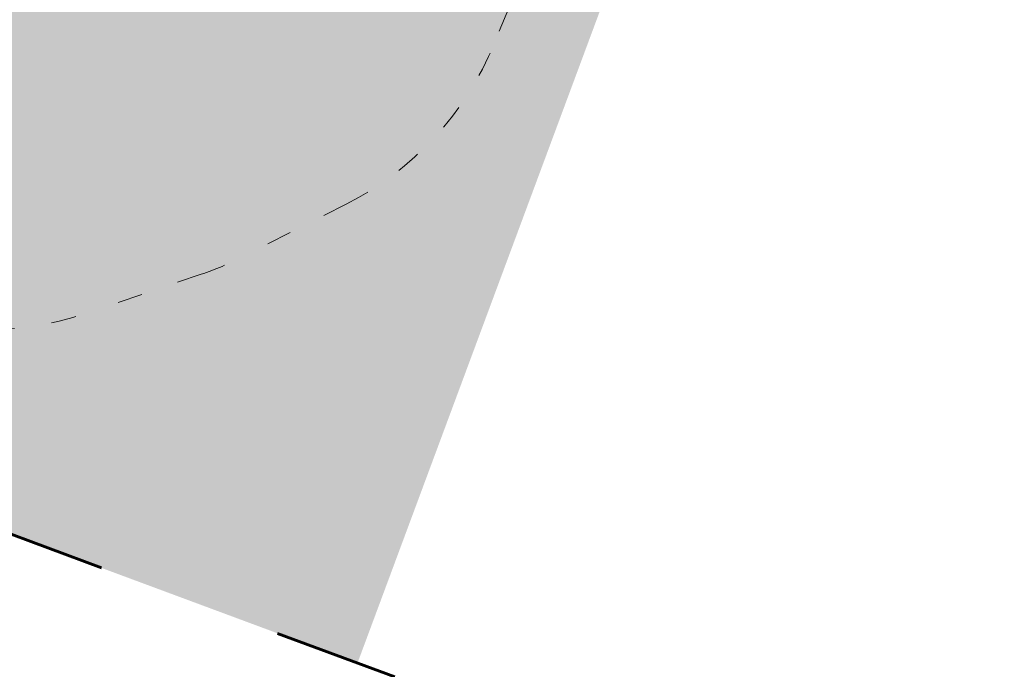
# Model space of a CAD drawing. Header units: millimetres. Extents: x 3129 to 3819, y 1527 to 1744.
# Tile 89 of 125: x 3204.07 to 3208.78, y 1650.07 to 1653.18. Entities that reach past the tile are written whole.
import ezdxf

# ---------------------------------------------------------------- set-up
doc = ezdxf.new("R2010")
doc.units = ezdxf.units.MM
doc.linetypes.add('ACAD_ISO03W100', pattern=[30, 12, -18])
doc.layers.get('0').update_dxf_attribs({"lineweight": 5})
for name, color, linetype, lineweight in [('1_poly', 74, 'Continuous', 9), ('1_strefa', 7, 'ACAD_ISO03W100', 13), ('granica', 1, 'ACAD_ISO03W100', 35)]:
    doc.layers.add(name, color=color, linetype=linetype, lineweight=lineweight)
picture_1 = doc.add_image_def('image1.jpg', size_in_pixel=(9921, 7015))

msp = doc.modelspace()

# ---------------------------------------------------------------- hatches: boundary and pattern name
at = {"layer": '1_poly'}
h = msp.add_hatch(dxfattribs=at)
h.set_pattern_fill('GRASS', color=256, scale=0.02)
h.paths.add_polyline_path([(3216.1681, 1662.1004), (3213.8849, 1655.9558), (3208.592, 1657.9226), (3205.6845, 1650.0982), (3192.2151, 1655.1032), (3194.4281, 1661.0585), (3184.8422, 1664.6205), (3182.6293, 1658.6652), (3177.1803, 1660.6899), (3175.7888, 1672.1583), (3177.4038, 1676.5047)])

# ---------------------------------------------------------------- linework, layer by layer
at = {"layer": '1_strefa', "color": 0, "ltscale": 0.01}
msp.add_lwpolyline([(3205.6298, 1652.2979), (3205.1317, 1652.045, -0.035535), (3204.9354, 1651.9623), (3204.3848, 1651.7751, -0.180839), (3203.3346, 1651.8068), (3201.1085, 1652.7166, -0.179902), (3200.3391, 1653.4247), (3200.0851, 1653.9237, -0.036138), (3200.0011, 1654.1232), (3199.8158, 1654.6707, -0.180502), (3199.8481, 1655.719), (3200.474, 1657.2505, -0.18036), (3201.1844, 1658.0211), (3201.7052, 1658.285), (3201.7724, 1658.3131), (3202.0971, 1659.1075, -0.401339), (3203.9912, 1659.9523), (3204.7607, 1659.6768), (3205.5134, 1659.3612), (3205.6364, 1659.3008, -0.304276), (3207.325, 1655.587), (3206.9767, 1654.6273), (3206.3394, 1653.0679, -0.180187)], format="xyb", close=True, dxfattribs=at)
at = {"layer": 'granica', "lineweight": 60, "ltscale": 0.05}
msp.add_lwpolyline([(3226.1303, 1666.8178), (3226.1303, 1666.8178), (3177.5134, 1684.301), (3171.5668, 1667.6377), (3177.1803, 1660.6899), (3218.6773, 1645.2702), (3222.0634, 1654.1154), (3226.1303, 1666.8178)], close=True, dxfattribs=at)

# ---------------------------------------------------------------- pictures from other files: only their frames are drawn
image = msp.add_image(picture_1, insert=(3128.6609, 1737.4987), size_in_units=(210.2364, 148.6552), rotation=-90, dxfattribs=dict(fade=43))
image.dxf.flags = 7

doc.saveas('drawing.dxf')
